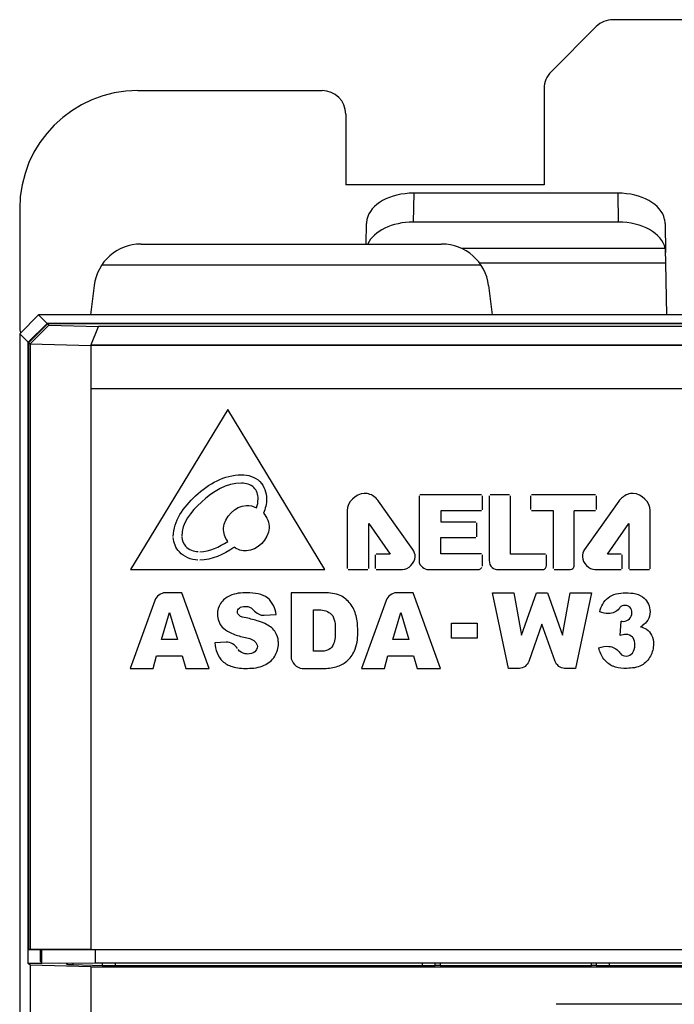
# Model space of a CAD drawing. Header units: millimetres. Extents: x 1898 to 2650, y -151 to 500.
# Tile 11 of 29: x 2035 to 2063, y 127 to 169. Entities that reach past the tile are written whole.
import ezdxf

# ---------------------------------------------------------------- set-up
doc = ezdxf.new("R2010")
doc.units = ezdxf.units.MM
doc.header["$LTSCALE"] = 23.1
doc.layers.get('0').update_dxf_attribs({"linetype": 'CONTINUOUS'})

msp = doc.modelspace()

# ---------------------------------------------------------------- linework, layer by layer
for p, q in [((2059.512, 168.497), (2057.597, 166.583)), ((2072.105, 168.79), (2060.219, 168.79)), ((2040.105, 165.79), (2047.905, 165.79)), ((2057.305, 165.876), (2057.305, 161.79)), ((2048.905, 164.79), (2048.905, 161.79)), ((2057.305, 161.79), (2048.905, 161.79)), ((2051.783, 161.444), (2051.763, 160.218)), ((2060.426, 161.444), (2051.783, 161.444)), ((2060.426, 161.444), (2060.446, 160.218)), ((2035.105, 160.79), (2035.105, 155.79)), ((2049.769, 159.29), (2049.783, 160.165)), ((2060.446, 160.218), (2051.763, 160.218)), ((2062.426, 160.165), (2062.446, 158.925)), ((2040.242, 159.29), (2052.967, 159.29)), ((2062.428, 159.105), (2053.805, 159.105)), ((2062.454, 158.478), (2054.574, 158.478)), ((2062.493, 156.29), (2062.454, 158.478)), ((2038.587, 158.412), (2054.622, 158.412)), ((2038.257, 157.534), (2038.105, 156.29)), ((2054.952, 157.534), (2055.105, 156.29)), ((2035.105, 155.49), (2035.904, 156.29)), ((2076.305, 156.29), (2035.904, 156.29)), ((2036.268, 155.926), (2035.904, 156.29)), ((2035.469, 155.127), (2036.268, 155.926)), ((2035.484, 155.111), (2036.284, 155.911)), ((2036.341, 155.854), (2035.55, 155.06)), ((2075.941, 155.926), (2036.268, 155.926)), ((2075.925, 155.911), (2036.284, 155.911)), ((2036.341, 155.854), (2036.284, 155.911)), ((2036.341, 155.854), (2038.44, 155.8)), ((2038.115, 154.994), (2038.44, 155.8)), ((2073.769, 155.8), (2038.44, 155.8)), ((2035.105, 155.49), (2035.105, -12.91)), ((2035.469, 155.127), (2035.105, 155.49)), ((2035.469, 128.824), (2035.469, 155.127)), ((2035.484, 155.111), (2035.484, 129.408)), ((2035.55, 155.045), (2035.484, 155.111)), ((2035.55, 155.06), (2038.115, 154.994)), ((2035.55, 155.045), (2035.55, 129.413)), ((2038.115, 155), (2038.115, 129.417)), ((2074.094, 155), (2038.115, 155)), ((2038.115, 154.994), (2038.115, 153.176)), ((2074.094, 154.994), (2038.115, 154.994)), ((2038.115, 153.176), (2074.094, 153.176)), ((2043.914, 152.281), (2039.789, 145.502)), ((2048.017, 145.502), (2043.914, 152.281)), ((2052.011, 148.629), (2052.011, 145.872)), ((2054.65, 148.667), (2052.049, 148.667)), ((2054.689, 148.037), (2054.689, 148.629)), ((2054.976, 148.627), (2054.976, 145.883)), ((2055.837, 148.664), (2055.014, 148.664)), ((2055.875, 146.159), (2055.875, 148.626)), ((2056.734, 148.629), (2056.734, 148.042)), ((2059.48, 148.664), (2056.773, 148.667)), ((2059.518, 148.045), (2059.518, 148.626)), ((2051.082, 147.285), (2050.299, 148.395)), ((2060.466, 148.392), (2059.684, 147.283)), ((2048.965, 148.008), (2048.965, 146.911)), ((2052.944, 147.515), (2052.944, 147.998)), ((2052.944, 147.998), (2054.65, 147.998)), ((2056.773, 148.003), (2057.685, 148.003)), ((2057.685, 148.003), (2057.685, 145.547)), ((2058.578, 148.007), (2059.48, 148.007)), ((2058.578, 145.683), (2058.578, 147.988)), ((2061.8, 145.54), (2061.8, 148.007)), ((2049.881, 145.542), (2049.881, 147.456)), ((2049.881, 147.456), (2050.782, 146.161)), ((2051.746, 146.347), (2051.082, 147.285)), ((2054.414, 147.515), (2052.944, 147.515)), ((2054.453, 146.895), (2054.453, 147.477)), ((2059.684, 147.283), (2059.02, 146.346)), ((2059.984, 146.159), (2060.885, 147.454)), ((2060.885, 147.454), (2060.885, 145.54)), ((2048.965, 146.911), (2048.965, 145.542)), ((2052.938, 146.166), (2052.938, 146.857)), ((2052.938, 146.857), (2054.414, 146.857)), ((2050.159, 146.122), (2050.159, 145.542)), ((2050.782, 146.161), (2050.196, 146.161)), ((2054.65, 146.166), (2052.938, 146.166)), ((2054.689, 145.649), (2054.689, 146.127)), ((2057.369, 146.159), (2055.875, 146.159)), ((2057.408, 145.673), (2057.408, 146.12)), ((2060.57, 146.159), (2059.984, 146.159)), ((2060.608, 145.54), (2060.608, 146.12)), ((2039.789, 145.502), (2048.017, 145.502)), ((2049.003, 145.503), (2049.842, 145.503)), ((2050.196, 145.503), (2051.308, 145.503)), ((2052.407, 145.502), (2054.517, 145.502)), ((2055.354, 145.502), (2057.258, 145.502)), ((2057.724, 145.509), (2058.415, 145.509)), ((2059.457, 145.502), (2060.57, 145.502)), ((2060.923, 145.502), (2061.762, 145.502)), ((2041.974, 144.517), (2041.268, 144.517)), ((2043.128, 141.317), (2041.974, 144.517)), ((2046.59, 144.517), (2046.59, 141.813)), ((2048, 144.517), (2046.59, 144.517)), ((2051.765, 144.517), (2051.059, 144.517)), ((2052.919, 141.317), (2051.765, 144.517)), ((2055.798, 141.317), (2055.115, 144.517)), ((2055.115, 144.517), (2056.017, 144.517)), ((2056.017, 144.517), (2056.341, 142.726)), ((2056.341, 142.726), (2056.976, 144.517)), ((2056.976, 144.517), (2057.451, 144.517)), ((2057.451, 144.517), (2058.085, 142.726)), ((2058.085, 142.726), (2058.41, 144.517)), ((2058.41, 144.517), (2059.312, 144.517)), ((2059.312, 144.517), (2058.628, 141.317)), ((2040.822, 144.196), (2039.783, 141.317)), ((2050.613, 144.196), (2049.574, 141.317)), ((2041.109, 142.538), (2041.444, 143.688)), ((2041.444, 143.688), (2041.783, 142.538)), ((2045.449, 143.564), (2045.959, 143.595)), ((2047.539, 142.044), (2047.539, 143.793)), ((2047.539, 143.793), (2047.776, 143.793)), ((2050.9, 142.537), (2051.235, 143.688)), ((2051.235, 143.688), (2051.574, 142.537)), ((2053.381, 142.597), (2053.381, 143.237)), ((2053.381, 143.237), (2054.469, 143.237)), ((2054.469, 143.237), (2054.469, 142.597)), ((2057.213, 143.183), (2056.655, 141.606)), ((2057.772, 141.606), (2057.213, 143.183)), ((2060.522, 142.706), (2060.562, 143.321)), ((2041.783, 142.538), (2041.109, 142.538)), ((2043.844, 142.425), (2043.361, 142.394)), ((2051.574, 142.537), (2050.9, 142.537)), ((2054.469, 142.597), (2053.381, 142.597)), ((2040.753, 141.317), (2040.902, 141.845)), ((2040.902, 141.845), (2041.98, 141.845)), ((2041.98, 141.845), (2042.134, 141.317)), ((2047.772, 142.044), (2047.539, 142.044)), ((2050.544, 141.317), (2050.693, 141.845)), ((2050.693, 141.845), (2051.771, 141.845)), ((2051.771, 141.845), (2051.925, 141.317)), ((2039.783, 141.317), (2040.753, 141.317)), ((2042.134, 141.317), (2043.128, 141.317)), ((2047.066, 141.317), (2048, 141.317)), ((2049.574, 141.317), (2050.544, 141.317)), ((2051.925, 141.317), (2052.919, 141.317)), ((2056.258, 141.317), (2055.798, 141.317)), ((2058.628, 141.317), (2058.169, 141.317)), ((2035.55, 129.413), (2035.484, 129.408)), ((2035.484, 129.408), (2035.984, 129.408)), ((2038.115, 129.417), (2035.55, 129.413)), ((2035.984, 129.408), (2036.044, 129.412)), ((2035.984, 128.908), (2035.984, 129.408)), ((2036.044, 129.412), (2038.318, 129.416)), ((2036.044, 128.848), (2036.044, 129.412)), ((2038.115, 129.417), (2074.094, 129.417)), ((2038.318, 128.843), (2038.318, 129.416)), ((2038.318, 129.416), (2073.891, 129.416)), ((2035.984, 128.908), (2036.044, 128.848)), ((2036.044, 128.824), (2035.469, 128.824)), ((2035.55, 128.743), (2035.469, 128.824)), ((2035.55, 128.743), (2035.55, -12.465)), ((2038.115, 128.677), (2035.55, 128.743)), ((2036.044, 128.848), (2036.779, 128.829)), ((2036.779, 128.829), (2038.318, 128.843)), ((2037.069, 128.824), (2037.109, 128.784)), ((2037.109, 128.829), (2037.109, 128.784)), ((2037.35, 128.829), (2037.35, 128.77)), ((2037.35, 128.77), (2038.593, 128.738)), ((2038.115, 128.677), (2038.115, -12.414)), ((2038.115, 128.677), (2074.094, 128.677)), ((2038.318, 128.843), (2073.891, 128.843)), ((2038.593, 128.829), (2038.593, 128.738)), ((2039.151, 128.829), (2039.151, 128.732)), ((2039.151, 128.732), (2052.15, 128.732)), ((2052.15, 128.732), (2052.15, 128.829)), ((2052.699, 128.738), (2052.699, 128.829)), ((2052.905, 128.829), (2052.905, 128.74)), ((2052.905, 128.74), (2059.305, 128.74)), ((2059.305, 128.74), (2059.305, 128.829)), ((2059.51, 128.829), (2059.51, 128.738)), ((2060.06, 128.829), (2060.06, 128.732)), ((2060.06, 128.732), (2073.058, 128.732)), ((2066.497, 127.09), (2057.82, 127.09))]:
    msp.add_line(p, q)
for centre, radius, start, end in [((2060.219, 167.79), 1, 90, 135), ((2058.305, 165.876), 1, 135, 180), ((2040.105, 160.79), 5, 90, 180), ((2047.905, 164.79), 1, 0, 90), ((2040.242, 157.29), 2, 90, 173), ((2052.967, 157.29), 2, 7, 90), ((2036.105, 155.79), 1, 180, 195.3062), ((2060.796, 144.051), 1.141, 301.2741, 306.1072)]:
    msp.add_arc(centre, radius, start, end)
for centre, major_axis, ratio, start_param, end_param in [((2051.783, 160.158), (2, 0), 0.642739, 1.570796, 3.005272), ((2060.426, 160.158), (2, 0), 0.642739, 0.136321, 1.570796), ((2051.763, 158.933), (2, 0), 0.642739, 1.570796, 2.85953), ((2060.446, 158.933), (2, 0), 0.642739, 0.134667, 1.570796), ((2062.455, 158.339), (-0.017, 1), 0.001521, -1.431196, -0.944482), ((2037.908, 128.785), (0.8, 0), 0.026186, -3.115413, -2.343105), ((2039.151, 128.753), (0.8, 0), 0.026186, -2.343105, -1.570796), ((2052.15, 128.753), (0.8, 0), 0.026186, -1.570796, -0.81434), ((2052.905, 128.732), (0.3, 0), 0.026186, 1.570796, 2.327253), ((2059.305, 128.732), (0.3, 0), 0.026186, 0.81434, 1.570796), ((2060.06, 128.753), (0.8, 0), 0.026186, -2.327253, -1.570796)]:
    msp.add_ellipse(centre, major_axis=major_axis, ratio=ratio, start_param=start_param, end_param=end_param)
for points, knots in [([(2049.801, 160.333), (2049.799, 160.32), (2049.788, 160.264), (2049.784, 160.208), (2049.783, 160.165)], [0, 0, 0, 0, 0.241726, 1, 1, 1, 1]), ([(2062.426, 160.165), (2062.426, 160.18), (2062.424, 160.236), (2062.416, 160.292), (2062.408, 160.333)], [0, 0, 0, 0, 0.258756, 1, 1, 1, 1]), ([(2062.446, 158.925), (2062.446, 158.942), (2062.444, 159.002), (2062.437, 159.062), (2062.428, 159.105)], [0, 0, 0, 0, 0.270302, 1, 1, 1, 1]), ([(2041.607, 146.907), (2041.614, 147.56), (2042.499, 148.794), (2043.773, 149.512), (2044.484, 149.521)], [0, 0, 0, 0, 0.478909, 1, 1, 1, 1]), ([(2044.494, 149.521), (2044.772, 149.522), (2045.361, 149.335), (2045.624, 148.544), (2045.504, 148.082), (2045.424, 147.892)], [0, 0, 0, 0, 0.372942, 0.722597, 1, 1, 1, 1]), ([(2044.487, 149.162), (2043.863, 149.162), (2042.787, 148.503), (2041.957, 147.465), (2041.965, 146.907)], [0, 0, 0, 0, 0.528193, 1, 1, 1, 1]), ([(2045.128, 148.12), (2045.17, 148.241), (2045.235, 148.533), (2045.078, 149.055), (2044.68, 149.162), (2044.494, 149.162)], [0, 0, 0, 0, 0.264772, 0.615376, 1, 1, 1, 1]), ([(2050.299, 148.395), (2050.256, 148.456), (2050.096, 148.635), (2049.512, 148.883), (2048.965, 148.348), (2048.965, 148.008)], [0, 0, 0, 0, 0.129359, 0.413054, 1, 1, 1, 1]), ([(2061.8, 148.007), (2061.8, 148.346), (2061.252, 148.883), (2060.671, 148.632), (2060.508, 148.454), (2060.466, 148.392)], [0, 0, 0, 0, 0.586803, 0.870303, 1, 1, 1, 1]), ([(2043.914, 146.697), (2043.8, 146.856), (2043.549, 147.517), (2044.391, 148.357), (2044.996, 148.185), (2045.128, 148.12)], [0, 0, 0, 0, 0.245384, 0.81638, 1, 1, 1, 1]), ([(2045.424, 147.892), (2045.573, 147.721), (2045.88, 147.024), (2044.976, 146.123), (2044.332, 146.346), (2044.18, 146.444)], [0, 0, 0, 0, 0.263093, 0.790481, 1, 1, 1, 1]), ([(2042.649, 145.904), (2042.363, 145.917), (2041.831, 146.124), (2041.617, 146.639), (2041.608, 146.859)], [0, 0, 0, 0, 0.56475, 1, 1, 1, 1]), ([(2041.967, 146.875), (2041.971, 146.736), (2042.117, 146.397), (2042.472, 146.272), (2042.666, 146.263)], [0, 0, 0, 0, 0.416652, 1, 1, 1, 1]), ([(2051.308, 145.503), (2051.56, 145.503), (2051.946, 145.896), (2051.808, 146.258), (2051.746, 146.347)], [0, 0, 0, 0, 0.701365, 1, 1, 1, 1]), ([(2059.02, 146.346), (2058.958, 146.258), (2058.82, 145.894), (2059.205, 145.502), (2059.457, 145.502)], [0, 0, 0, 0, 0.299592, 1, 1, 1, 1]), ([(2052.011, 145.872), (2052.011, 145.77), (2052.12, 145.577), (2052.315, 145.502), (2052.407, 145.502)], [0, 0, 0, 0, 0.525094, 1, 1, 1, 1]), ([(2054.517, 145.502), (2054.56, 145.502), (2054.624, 145.535), (2054.663, 145.585), (2054.673, 145.602)], [0, 0, 0, 0, 0.68543, 1, 1, 1, 1]), ([(2054.976, 145.883), (2054.976, 145.775), (2055.068, 145.571), (2055.269, 145.502), (2055.354, 145.502)], [0, 0, 0, 0, 0.556519, 1, 1, 1, 1]), ([(2057.26, 145.502), (2057.3, 145.503), (2057.372, 145.557), (2057.405, 145.632), (2057.408, 145.671)], [0, 0, 0, 0, 0.506089, 1, 1, 1, 1]), ([(2058.415, 145.509), (2058.453, 145.509), (2058.544, 145.541), (2058.578, 145.634), (2058.578, 145.683)], [0, 0, 0, 0, 0.441411, 1, 1, 1, 1]), ([(2045.959, 143.595), (2045.928, 143.855), (2045.662, 144.452), (2044.777, 144.543), (2044.054, 144.486), (2043.57, 144.106), (2043.462, 143.743), (2043.475, 143.553), (2043.478, 143.523)], [0, 0, 0, 0, 0.224803, 0.480774, 0.692346, 0.840986, 0.975199, 1, 1, 1, 1]), ([(2049.342, 143.548), (2049.294, 143.731), (2049.141, 144.081), (2048.654, 144.475), (2048.228, 144.517), (2048, 144.517)], [0, 0, 0, 0, 0.316393, 0.618823, 1, 1, 1, 1]), ([(2060.01, 144.311), (2060.211, 144.469), (2060.763, 144.562), (2061.568, 144.443), (2061.845, 143.803), (2061.726, 143.361), (2061.555, 143.192), (2061.469, 143.129)], [0, 0, 0, 0, 0.26417, 0.548136, 0.760877, 0.890432, 1, 1, 1, 1]), ([(2046.053, 142.465), (2046.041, 142.596), (2045.955, 142.894), (2045.61, 143.181), (2045.161, 143.336), (2044.776, 143.447), (2044.414, 143.494), (2044.289, 143.71), (2044.401, 143.915), (2044.592, 143.947), (2044.719, 143.938), (2044.756, 143.932)], [0, 0, 0, 0, 0.136783, 0.317381, 0.448895, 0.637603, 0.753753, 0.806347, 0.87357, 0.962375, 1, 1, 1, 1]), ([(2044.756, 143.932), (2044.83, 143.92), (2044.925, 143.883), (2045.088, 143.673), (2045.285, 143.554), (2045.449, 143.564)], [0, 0, 0, 0, 0.268517, 0.375751, 1, 1, 1, 1]), ([(2060.785, 143.979), (2060.769, 143.982), (2060.666, 143.99), (2060.543, 143.945), (2060.398, 143.725), (2060.062, 143.593), (2059.776, 143.668), (2059.657, 143.715)], [0, 0, 0, 0, 0.039859, 0.238294, 0.28496, 0.685099, 1, 1, 1, 1]), ([(2060.562, 143.321), (2060.596, 143.315), (2060.721, 143.295), (2060.949, 143.391), (2061.05, 143.658), (2060.981, 143.905), (2060.847, 143.969), (2060.785, 143.979)], [0, 0, 0, 0, 0.095271, 0.354005, 0.611079, 0.833676, 1, 1, 1, 1]), ([(2043.478, 143.523), (2043.502, 143.331), (2043.66, 143.011), (2044.116, 142.771), (2044.567, 142.628), (2045.028, 142.569), (2045.209, 142.242), (2045.063, 141.97), (2044.833, 141.914), (2044.688, 141.93), (2044.655, 141.936)], [0, 0, 0, 0, 0.19375, 0.332325, 0.518691, 0.691513, 0.773237, 0.857981, 0.967121, 1, 1, 1, 1]), ([(2047.776, 143.793), (2047.963, 143.793), (2048.459, 143.659), (2048.464, 142.944), (2048.464, 142.525), (2048.392, 142.353)], [0, 0, 0, 0, 0.305433, 0.694766, 1, 1, 1, 1]), ([(2048, 141.317), (2048.191, 141.317), (2048.553, 141.362), (2049.041, 141.642), (2049.386, 142.191), (2049.439, 142.87), (2049.394, 143.347), (2049.342, 143.548)], [0, 0, 0, 0, 0.186826, 0.349152, 0.534051, 0.79628, 1, 1, 1, 1]), ([(2061.389, 143.076), (2061.475, 143.052), (2061.669, 142.984), (2061.892, 142.72), (2061.962, 142.298), (2061.848, 141.814), (2061.431, 141.369), (2060.857, 141.301), (2060.472, 141.326), (2060.32, 141.371)], [0, 0, 0, 0, 0.084906, 0.189341, 0.308654, 0.476935, 0.644438, 0.848494, 1, 1, 1, 1]), ([(2061.072, 142.607), (2061.065, 142.618), (2060.995, 142.705), (2060.784, 142.791), (2060.604, 142.732), (2060.522, 142.706)], [0, 0, 0, 0, 0.068844, 0.56744, 1, 1, 1, 1]), ([(2043.361, 142.394), (2043.384, 142.115), (2043.544, 141.646), (2044.15, 141.338), (2044.766, 141.299), (2045.436, 141.364), (2045.947, 141.793), (2046.065, 142.212), (2046.055, 142.435), (2046.053, 142.465)], [0, 0, 0, 0, 0.214259, 0.333532, 0.498234, 0.683626, 0.832405, 0.978066, 1, 1, 1, 1]), ([(2048.392, 142.353), (2048.352, 142.257), (2048.188, 142.038), (2047.915, 142.044), (2047.772, 142.044)], [0, 0, 0, 0, 0.419997, 1, 1, 1, 1]), ([(2059.615, 142.187), (2059.752, 142.235), (2060.062, 142.302), (2060.418, 142.137), (2060.56, 141.887), (2060.794, 141.798), (2061.098, 141.955), (2061.169, 142.287), (2061.13, 142.525), (2061.072, 142.607)], [0, 0, 0, 0, 0.194097, 0.414404, 0.456854, 0.575358, 0.704933, 0.86273, 1, 1, 1, 1]), ([(2060.32, 141.371), (2060.278, 141.384), (2060.093, 141.452), (2059.785, 141.698), (2059.66, 142.017), (2059.615, 142.187)], [0, 0, 0, 0, 0.116622, 0.53044, 1, 1, 1, 1])]:
    msp.add_open_spline(points, degree=3, knots=knots)
for points in [[(2042.723, 146.26), (2043.146, 146.259), (2043.563, 146.461), (2043.914, 146.697)], [(2044.169, 146.435), (2043.747, 146.142), (2043.237, 145.904), (2042.723, 145.902)], [(2041.268, 144.517), (2041.085, 144.517), (2040.884, 144.368), (2040.822, 144.196)], [(2051.059, 144.517), (2050.875, 144.517), (2050.675, 144.368), (2050.613, 144.196)], [(2059.657, 143.715), (2059.71, 143.94), (2059.829, 144.167), (2060.01, 144.311)], [(2044.319, 142.161), (2044.23, 142.319), (2044.025, 142.437), (2043.844, 142.425)], [(2044.655, 141.936), (2044.533, 141.96), (2044.42, 142.02), (2044.35, 142.113)], [(2046.59, 141.813), (2046.59, 141.584), (2046.837, 141.317), (2047.066, 141.317)], [(2056.655, 141.606), (2056.6, 141.451), (2056.422, 141.317), (2056.258, 141.317)], [(2058.169, 141.317), (2058.005, 141.317), (2057.826, 141.451), (2057.772, 141.606)]]:
    msp.add_open_spline(points, degree=3)

doc.saveas('drawing.dxf')
